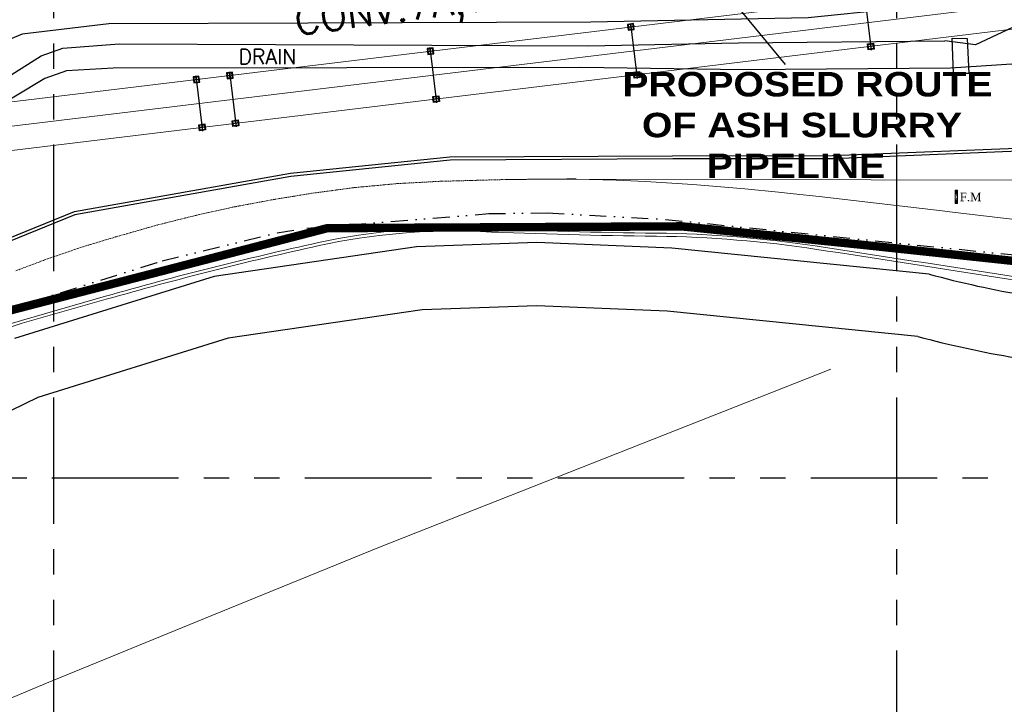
# Model space of a CAD drawing. Header units: inches. Extents: x -4968858 to -265257, y -220693 to 1871410.
# Tile 88 of 256: x -1710446 to -1593649, y 817989 to 899215. Entities that reach past the tile are written whole.
import ezdxf
from ezdxf.lldxf.tags import DXFTag

# ---------------------------------------------------------------- set-up
doc = ezdxf.new("R2010")
doc.units = ezdxf.units.IN
doc.header["$MEASUREMENT"] = 0
for name, pattern in [('CENTER', [2, 1.25, -0.25, 0.25, -0.25]), ('CONTINOUS', [0]), ('DIVIDEX2', [2.5, 1, -0.5, 0, -0.5, 0, -0.5]), ('HIDDEN2', [0.1875, 0.125, -0.0625]), ('PHANTOM', [2.5, 1.25, -0.25, 0.25, -0.25, 0.25, -0.25])]:
    doc.linetypes.add(name, pattern=pattern)
for name, color, linetype in [('AREA BOUNDARY', 170, 'Continuous'), ('boundry wall', 6, 'Continuous'), ('Existing Drain', 253, 'Continuous'), ('Existing Units', 253, 'Continuous'), ('grid-20m', 53, 'Continuous'), ('PHASE-II', 7, 'Continuous'), ('road', 1, 'Continuous'), ('text', 7, 'Continuous')]:
    doc.layers.add(name, color=color, linetype=linetype)
for name, color, linetype, lineweight in [('BOUNDARY WALL', 7, 'DIVIDEX2', 20), ('CEN', 120, 'CENTER', 13), ('Existing Track', 7, 'Continuous', 9), ('NALA', 200, 'Continuous', 0), ('points no.', 152, 'Continuous', 0), ('TRC', 7, 'Continuous', 9)]:
    doc.layers.add(name, color=color, linetype=linetype, lineweight=lineweight)
doc.styles.add('1MM', font='times.ttf')
doc.styles.add('ROMAND', font='romans.shx', dxfattribs={"height": 250})
doc.styles.add('ROMANS', font='romans.shx', dxfattribs={"width": 0.8})
doc.styles.add('RS', font='romans.shx')
doc.styles.get("Standard").update_dxf_attribs({"font": 'romans.shx', "height": 1000})
tags = doc.linetypes.add('C2', pattern=[15, 10, -2, 1, -2]).pattern_tags.tags
tags[10:11] = [DXFTag(74, 4), DXFTag(75, 0), DXFTag(340, '0'), DXFTag(46, 1.0), DXFTag(50, 0.0), DXFTag(44, 0.0), DXFTag(45, 0.0)]
tags[8:9] = [DXFTag(74, 4), DXFTag(75, 0), DXFTag(340, '0'), DXFTag(46, 1.0), DXFTag(50, 0.0), DXFTag(44, 0.0), DXFTag(45, 0.0)]
tags[6:7] = [DXFTag(74, 4), DXFTag(75, 0), DXFTag(340, '0'), DXFTag(46, 1.0), DXFTag(50, 0.0), DXFTag(44, 0.0), DXFTag(45, 0.0)]
tags[4:5] = [DXFTag(74, 4), DXFTag(75, 0), DXFTag(340, '0'), DXFTag(46, 1.0), DXFTag(50, 0.0), DXFTag(44, 0.0), DXFTag(45, 0.0)]
doc.dimstyles.get("Standard").update_dxf_attribs({"dimtxt": 0.18, "dimasz": 0.18, "dimexe": 0.18, "dimexo": 0.0625, "dimgap": 0.09, "dimtad": 0, "dimtih": 1, "dimtoh": 1, "dimdec": 4, "dimzin": 0, "dimdsep": 46, "dimtxsty": 'Standard', "dimcen": 0.09, "dimadec": 0, "dimazin": 0, "dimtfac": 1, "dimtdec": 4, "dimtofl": 0, "dimtmove": 0, "dimatfit": 3, "dimfxl": 0, "dimtolj": 1, "dimtzin": 0, "dimarcsym": 0})

# ---------------------------------------------------------------- blocks, each defined once
blk = doc.blocks.new('A$C00314DE3')
at = {"layer": 'BOUNDARY WALL', "color": 8, "ltscale": 2}
for p, q in [((1630.07, -70.36, 93.64), (1651.64, -68.64, 93.64)), ((1651.64, -68.64, 93.64), (1658.58, -68.55, 93.64)), ((1658.58, -68.55, 93.64), (1672.6, -69.32, 93.64)), ((1672.6, -69.32, 93.64), (1736.18, -75.81, 93.64)), ((1612.91, -74.24, 93.64), (1626.53, -70.93, 93.64)), ((1626.53, -70.93, 93.64), (1630.07, -70.36, 93.64)), ((1596.07, -79.52, 93.64), (1612.91, -74.24, 93.64)), ((1585.87, -84, 93.64), (1596.07, -79.52, 93.64))]:
    blk.add_line(p, q, dxfattribs=at)
at = {"layer": 'BOUNDARY WALL', "color": 8, "lineweight": 30, "ltscale": 2}
for p, q in [((1630.07, -70.36, 93.64), (1651.64, -68.64, 93.64)), ((1630.07, -70.36, 93.64), (1651.64, -68.64, 93.64)), ((1651.64, -68.64, 93.64), (1658.58, -68.55, 93.64)), ((1651.64, -68.64, 93.64), (1658.58, -68.55, 93.64)), ((1658.58, -68.55, 93.64), (1672.6, -69.32, 93.64)), ((1658.58, -68.55, 93.64), (1672.6, -69.32, 93.64)), ((1672.6, -69.32, 93.64), (1736.18, -75.81, 93.64)), ((1672.6, -69.32, 93.64), (1736.18, -75.81, 93.64)), ((1612.91, -74.24, 93.64), (1626.53, -70.93, 93.64)), ((1612.91, -74.24, 93.64), (1626.53, -70.93, 93.64)), ((1626.53, -70.93, 93.64), (1630.07, -70.36, 93.64)), ((1626.53, -70.93, 93.64), (1630.07, -70.36, 93.64)), ((1596.07, -79.52, 93.64), (1612.91, -74.24, 93.64)), ((1596.07, -79.52, 93.64), (1612.91, -74.24, 93.64)), ((1585.87, -84, 93.64), (1596.07, -79.52, 93.64)), ((1585.87, -84, 93.64), (1596.07, -79.52, 93.64))]:
    blk.add_line(p, q, dxfattribs=at)
at = {"layer": 'Existing Track', "color": 8}
for p, q in [((1653.7, -64.59, 91.06), (1653.7, -64.59, 91.06)), ((1660.17, -64.55), (1796.37, -64.87)), ((1662.01, -64.53), (1666.74, -64.67)), ((1662.01, -64.53, 93.4), (1666.74, -64.67, 93.4)), ((1666.74, -64.67), (1670.22, -64.84)), ((1666.74, -64.67, 93.4), (1670.22, -64.84, 93.4)), ((1670.22, -64.84), (1675.83, -65.19)), ((1670.22, -64.84, 93.4), (1675.83, -65.19, 93.4)), ((1675.83, -65.19), (1682, -65.71)), ((1675.83, -65.19, 93.4), (1682, -65.71, 93.4)), ((1682, -65.71), (1686.02, -66.09)), ((1682, -65.71, 93.4), (1686.02, -66.09, 93.4)), ((1686.02, -66.09), (1687.78, -66.27)), ((1686.02, -66.09, 93.4), (1687.78, -66.27, 93.4)), ((1687.78, -66.27), (1690.85, -66.61)), ((1687.78, -66.27, 93.4), (1690.85, -66.61, 93.4)), ((1690.85, -66.61), (1705.44, -68.31)), ((1690.85, -66.61, 93.4), (1705.44, -68.31, 93.4)), ((1705.44, -68.31), (1706.95, -68.5)), ((1705.44, -68.31, 93.4), (1706.95, -68.5, 93.4)), ((1706.95, -68.5), (1715.99, -69.56)), ((1706.95, -68.5, 93.4), (1715.99, -69.56, 93.4))]:
    blk.add_line(p, q, dxfattribs=at)
at = {"layer": 'NALA', "color": 8}
for p, q in [((1596.2, -81.3, 92.78), (1606.16, -78.45, 92.78)), ((1596.2, -81.3, 92.78), (1606.16, -78.45, 92.78)), ((1596.3, -81.65, 92.78), (1606.27, -78.8, 92.78)), ((1596.3, -81.65, 92.78), (1606.27, -78.8, 92.78)), ((1596.2, -81.3, 93.57), (1594.73, -81.76, 93.57)), ((1596.3, -81.65, 93.57), (1594.86, -82.11, 93.57))]:
    blk.add_line(p, q, dxfattribs=at)
for centre, radius, start, end in [((1647.56, -145.79, 92.78), 75.46, 87.6371, 102.3424), ((1647.56, -145.79, 92.78), 75.46, 87.6371, 102.3424), ((1647.56, -145.79, 92.78), 75.09, 87.6371, 102.3424), ((1647.56, -145.79, 92.78), 75.09, 87.6371, 102.3424), ((1680.26, 646.55, 92.78), 717.93, 267.63709, 269.30189), ((1680.26, 646.55, 92.78), 717.93, 267.63709, 269.30189), ((1680.26, 646.55, 92.78), 717.56, 267.63709, 269.30189), ((1680.26, 646.55, 92.78), 717.56, 267.63709, 269.30189), ((1669.84, -208.96, 92.78), 138.02, 81.341, 89.3019), ((1669.84, -208.96, 92.78), 138.02, 81.341, 89.3019), ((1719.52, -474.63, 92.78), 412.08, 102.3424, 105.9668), ((1719.52, -474.63, 92.78), 412.08, 102.3424, 105.9668), ((1669.84, -208.96, 92.78), 137.65, 81.341, 89.3019), ((1669.84, -208.96, 92.78), 137.65, 81.341, 89.3019), ((1719.52, -474.63, 92.78), 411.71, 102.3424, 105.9668), ((1719.52, -474.63, 92.78), 411.71, 102.3424, 105.9668), ((943.34, -4979.46, 92.78), 4963.15, 80.86884, 81.34104), ((943.34, -4979.46, 92.78), 4963.15, 80.86884, 81.34104), ((943.34, -4979.46, 92.78), 4963.52, 80.86884, 81.34104), ((943.34, -4979.46, 92.78), 4963.52, 80.86884, 81.34104)]:
    blk.add_arc(centre, radius, start, end, dxfattribs=at)
at = {"layer": 'points no.', "color": 8}
for p, q in [((1706.95, -67.45, 93.4), (1706.95, -65.86, 93.4)), ((1706.95, -65.86, 93.4), (1707.24, -65.86, 93.4)), ((1707.24, -65.86, 93.4), (1707.24, -67.45, 93.4)), ((1707.24, -67.45, 93.4), (1706.95, -67.45, 93.4))]:
    blk.add_line(p, q, dxfattribs=at)
at = {"layer": 'points no.', "color": 8, "linetype": 'Continuous'}
for points in [[(1707.1, -66.66, 93.4), (1706.95, -65.86, 93.4), (1706.95, -67.45, 93.4)], [(1707.1, -66.66, 93.4), (1707.24, -65.86, 93.4), (1706.95, -65.86, 93.4)], [(1707.1, -66.66, 93.4), (1707.24, -67.45, 93.4), (1707.24, -65.86, 93.4)], [(1707.1, -66.66, 93.4), (1706.95, -67.45, 93.4), (1707.24, -67.45, 93.4)]]:
    blk.add_solid(points, dxfattribs=at)
at = {"layer": 'road', "color": 8}
for p, q in [((1657.35, -72.06, 93.57), (1643.06, -72.59, 93.57)), ((1657.35, -72.06, 93.57), (1643.06, -72.59, 93.57)), ((1673.34, -72.74, 93.57), (1657.35, -72.06, 93.57)), ((1673.34, -72.74, 93.57), (1657.35, -72.06, 93.57)), ((1643.06, -72.59, 93.57), (1619.05, -76.08, 93.57)), ((1643.06, -72.59, 93.57), (1619.05, -76.08, 93.57)), ((1703.89, -75.81, 93.57), (1673.34, -72.74, 93.57)), ((1703.89, -75.81, 93.57), (1673.34, -72.74, 93.57)), ((1619.05, -76.08, 93.57), (1595.39, -83.45, 93.57)), ((1619.05, -76.08, 93.57), (1595.39, -83.45, 93.57)), ((1643.74, -80.06, 93.57), (1620.71, -83.42, 93.57)), ((1643.74, -80.06, 93.57), (1620.71, -83.42, 93.57)), ((1657.33, -79.56, 93.57), (1643.74, -80.06, 93.57)), ((1657.33, -79.56, 93.57), (1643.74, -80.06, 93.57)), ((1672.81, -80.23, 93.57), (1657.33, -79.56, 93.57)), ((1672.81, -80.23, 93.57), (1657.33, -79.56, 93.57)), ((1702.52, -83.21, 93.57), (1672.81, -80.23, 93.57)), ((1702.52, -83.21, 93.57), (1672.81, -80.23, 93.57)), ((1620.71, -83.42, 93.57), (1598.16, -90.44, 93.57)), ((1620.71, -83.42, 93.57), (1598.16, -90.44, 93.57)), ((1598.16, -90.44, 93.57), (1577.27, -100.57, 93.57)), ((1598.16, -90.44, 93.57), (1577.27, -100.57, 93.57))]:
    blk.add_line(p, q, dxfattribs=at)
for radius, start in [(115.46, 254.6691), (115.46, 254.6691), (122.96, 254.9674), (122.96, 254.9674)]:
    blk.add_arc((1734.41, 35.54, 93.57), radius, start, 260.5243, dxfattribs=at)
at = {"layer": 'TRC', "color": 8, "linetype": 'HIDDEN2'}
for p, q in [((1635.77, -65.54, 91.06), (1640.75, -65.08, 91.06)), ((1640.75, -65.08, 91.06), (1645.7, -64.81, 91.06)), ((1645.7, -64.81, 91.06), (1653.7, -64.59, 91.06)), ((1662.01, -64.52, 91.06), (1653.7, -64.59, 91.06)), ((1653.7, -64.59, 91.06), (1662.01, -64.52, 91.06)), ((1662.01, -64.52, 91.06), (1662.01, -64.52, 91.06)), ((1662.01, -64.52, 91.06), (1662.01, -64.52, 91.06)), ((1662.01, -64.52, 91.06), (1662.01, -64.52, 91.06)), ((1626.09, -66.97, 91.06), (1630.62, -66.23, 91.06)), ((1630.62, -66.23, 91.06), (1635.77, -65.54, 91.06)), ((1621.27, -67.87, 91.06), (1626.09, -66.97, 91.06)), ((1612.4, -69.97, 91.06), (1616.79, -68.87, 91.06)), ((1616.79, -68.87, 91.06), (1621.27, -67.87, 91.06)), ((1607.35, -71.41, 91.06), (1612.4, -69.97, 91.06)), ((1603.18, -72.67, 91.06), (1607.35, -71.41, 91.06)), ((1598.82, -74.18, 91.06), (1603.18, -72.67, 91.06)), ((1595.54, -75.42, 91.06), (1598.82, -74.18, 91.06))]:
    blk.add_line(p, q, dxfattribs=at)
at = {"layer": 'TRC', "color": 8}
for p, q in [((1638.66, -108.2, 92.95), (1692.22, -87.08, 92.95)), ((1638.66, -108.2, 92.95), (1692.22, -87.08, 92.95)), ((1618.8, -116.32, 92.95), (1638.66, -108.2, 92.95)), ((1618.8, -116.32, 92.95), (1638.66, -108.2, 92.95)), ((1598.96, -124.43, 92.95), (1618.8, -116.32, 92.95)), ((1598.96, -124.43, 92.95), (1618.8, -116.32, 92.95)), ((1579.26, -132.7, 92.95), (1598.96, -124.43, 92.95)), ((1579.26, -132.7, 92.95), (1598.96, -124.43, 92.95))]:
    blk.add_line(p, q, dxfattribs=at)
at = {"layer": 'points no.', "color": 8, "style": '1MM'}
blk.add_text('F.M', height=1, dxfattribs=at).set_placement((1707.52, -67.16, 93.4))
blk = doc.blocks.new('A$C69534461')
at = {"layer": 'Existing Drain'}
for points in [[(486835, 65966, 220600), (476069, 65594, 220466), (426548, 51748, 216794), (417913, 49368, 217367), (406411, 48629, 218723)], [(486835, 65966, 220600), (476069, 65594, 220466), (426548, 51748, 216794), (417913, 49368, 217367), (406411, 48629, 218723)], [(486835, 65966, 220600), (476069, 65594, 220466), (426548, 51748, 216794), (417913, 49368, 217367), (406411, 48629, 218723)], [(421779, 59136, 219144), (419481, 58550, 219132), (418522, 60368, 218996), (414021, 58100, 219106), (414804, 56341, 219105), (416986, 54935, 218733), (409364, 51373, 219168), (405750, 51861, 218673)], [(241511, 13813, 218320), (246130, 17206, 218320), (272221, 33414, 218056), (298545, 50095, 218263), (301110, 51005, 218337), (307800, 51497, 218348), (363425, 51264, 218383), (381244, 51636, 218988), (405750, 51861, 218673)], [(241511, 13813, 218320), (246130, 17206, 218320), (272221, 33414, 218056), (298545, 50095, 218263), (301110, 51005, 218337), (307800, 51497, 218348), (363425, 51264, 218383), (381244, 51636, 218988), (405750, 51861, 218673)], [(241511, 13813, 218320), (246130, 17206, 218320), (272221, 33414, 218056), (298545, 50095, 218263), (301110, 51005, 218337), (307800, 51497, 218348), (363425, 51264, 218383), (381244, 51636, 218988), (405750, 51861, 218673)], [(406773, 47989, 219170), (406595, 52181, 219045), (408394, 52154, 219031), (408572, 47970, 219296), (406773, 47989, 219170)], [(406773, 47989, 219170), (406595, 52181, 219045), (408394, 52154, 219031), (408572, 47970, 219296), (406773, 47989, 219170)], [(406773, 47989, 219170), (406595, 52181, 219045), (408394, 52154, 219031), (408572, 47970, 219296), (406773, 47989, 219170)], [(406411, 48629, 218723), (381905, 48404, 219038), (362526, 48686, 218576), (307066, 48616, 218349), (301540, 48313, 218385), (298975, 47403, 218311), (273398, 32013, 218150), (247308, 15805, 218414), (242689, 12412, 218414)], [(406411, 48629, 218723), (381905, 48404, 219038), (362526, 48686, 218576), (307066, 48616, 218349), (301540, 48313, 218385), (298975, 47403, 218311), (273398, 32013, 218150), (247308, 15805, 218414), (242689, 12412, 218414)], [(406411, 48629, 218723), (381905, 48404, 219038), (362526, 48686, 218576), (307066, 48616, 218349), (301540, 48313, 218385), (298975, 47403, 218311), (273398, 32013, 218150), (247308, 15805, 218414), (242689, 12412, 218414)], [(245344, 1987, 219492), (257119, 9626, 219716), (278457, 21835, 219196), (302510, 31613, 219292), (328109, 36160, 220070), (347014, 38094, 220041), (373425, 38237, 220028), (392414, 38253, 220094), (418216, 39274, 219129), (438144, 40434, 219880), (465551, 44129, 219990)], [(245344, 1987, 219492), (257119, 9626, 219716), (278457, 21835, 219196), (302510, 31613, 219292), (328109, 36160, 220070), (347014, 38094, 220041), (373425, 38237, 220028), (392414, 38253, 220094), (418216, 39274, 219129), (438144, 40434, 219880), (465551, 44129, 219990)], [(245344, 1987, 219492), (257119, 9626, 219716), (278457, 21835, 219196), (302510, 31613, 219292), (328109, 36160, 220070), (347014, 38094, 220041), (373425, 38237, 220028), (392414, 38253, 220094), (418216, 39274, 219129), (438144, 40434, 219880), (465551, 44129, 219990)], [(465700, 43616, 219576), (438357, 39949, 219449), (418350, 38927, 219373), (392451, 37877, 219803), (373462, 37861, 219737), (347051, 37718, 219750), (328146, 35784, 219779), (302547, 31237, 219001), (278705, 21524, 219206), (257367, 9315, 219726), (245592, 1676, 219502)], [(465700, 43616, 219576), (438357, 39949, 219449), (418350, 38927, 219373), (392451, 37877, 219803), (373462, 37861, 219737), (347051, 37718, 219750), (328146, 35784, 219779), (302547, 31237, 219001), (278705, 21524, 219206), (257367, 9315, 219726), (245592, 1676, 219502)], [(465700, 43616, 219576), (438357, 39949, 219449), (418350, 38927, 219373), (392451, 37877, 219803), (373462, 37861, 219737), (347051, 37718, 219750), (328146, 35784, 219779), (302547, 31237, 219001), (278705, 21524, 219206), (257367, 9315, 219726), (245592, 1676, 219502)]]:
    blk.add_polyline3d(points, dxfattribs=at)
blk = doc.blocks.new('A$C73256F0B')
at = {"ltscale": 250}
for p, q in [((-5940, 3562, -9462097017360), (-5940, -3020, -9462097017360)), ((-5940, 2690, -9462097017360), (-5940, 3562, -9462097017360)), ((-5503, 3126, -9462097017360), (-6376, 3126, -9462097017360)), ((-5940, -2148, -9462097017360), (-5940, -3020, -9462097017360)), ((-5503, -2584, -9462097017360), (-6376, -2584, -9462097017360))]:
    blk.add_line(p, q, dxfattribs=at)
for points in [[(-6297, 2769), (-5582, 2769), (-5582, 3483), (-6297, 3483)], [(-5655, 3411), (-6224, 3411), (-6224, 2841), (-5655, 2841)], [(-6297, -2226), (-5582, -2226), (-5582, -2941), (-6297, -2941)], [(-5655, -2868), (-6224, -2868), (-6224, -2299), (-5655, -2299)]]:
    blk.add_lwpolyline(points, close=True, dxfattribs=at)
blk = doc.blocks.new('CHP BLOCK')
at = {"color": 3, "lineweight": 15}
for p, q in [((61.25, -25.93, -428826589563.78), (483.5, 25.2, -428826589563.78)), ((61.25, -31.68, -428826589563.78), (483.5, 19.45, -428826589563.78))]:
    blk.add_line(p, q, dxfattribs=at)
at = {"layer": 'CEN', "color": 1, "lineweight": 15, "ltscale": 3000}
blk.add_line((491.5, 23.3), (50.78, -30.08, -0.3), dxfattribs=at)
at = {"ltscale": 250, "xscale": 0.001, "yscale": 0.001, "zscale": 0.001, "rotation": 6.905167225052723}
for p in [(300.92, -0.06, -419364492546.38), (273.16, -3.42, -419364492546.38), (249.37, -6.3, -419364492546.38), (221.61, -9.66, -419364492546.42), (225.58, -9.18, -419364492546.42)]:
    blk.add_blockref('A$C73256F0B', p, dxfattribs=at)
at = {"layer": 'PHASE-II', "color": 3, "lineweight": 15, "style": 'ROMANS', "text_generation_flag": 6}
blk.add_text('CONV.7A,7B', height=3.369, rotation=187.3683, dxfattribs=at).set_placement((227.23, -2.01, -0.3))
blk = doc.blocks.new('A$C412216A9')
at = {"layer": 'Existing Units'}
blk.add_polyline3d([(416732, 66448, 0), (415943, 64421, 0), (414262, 61568, 0), (409711, 56629, 0), (389546, 54596, 0), (363749, 54095, 0), (330178, 53971, 0), (306582, 53894, 0), (296289, 52638, 0), (293393, 51477, 0), (289164, 50205, 0), (282156, 46066, 0), (280399, 45167, 0), (267980, 37784, 0), (252463, 28755, 0), (245146, 25420, 0), (232734, 21340, 0), (227874, 20685, 0), (227874, 20685, 0)], dxfattribs=at)

msp = doc.modelspace()

# ---------------------------------------------------------------- linework, layer by layer
at = {"layer": 'boundry wall', "const_width": 1000}
msp.add_lwpolyline([(-1784382.8, 818605.9), (-1749420.4, 844843.6), (-1733730.1, 854094.6), (-1711653.1, 864697.6), (-1673954.1, 874481.6), (-1631913.1, 874695.6), (-1610351.1, 872491.6), (-1578181.1, 869057.6)], dxfattribs=at)
at = {"layer": 'grid-20m', "linetype": 'PHANTOM', "ltscale": 12000}
for p, q in [((-1706442.1, 1754389.9), (-1706442.1, 635870.7)), ((-1606442.1, 1754389.9), (-1606442.1, 635870.7)), ((-2426613.7, 844843.6), (-488163.4, 844843.6))]:
    msp.add_line(p, q, dxfattribs=at)

# ---------------------------------------------------------------- block references
at = {"linetype": 'CONTINOUS', "lineweight": 15}
for name in ['A$C412216A9', 'A$C69534461']:
    msp.add_blockref(name, (-2006442.1, 844843.6), dxfattribs=at)
at = {"color": 1, "linetype": 'CONTINOUS', "lineweight": 15, "xscale": 1000, "yscale": 1000, "zscale": 1000}
msp.add_blockref('CHP BLOCK', (-1904826.7, 899380.6), dxfattribs=at)
at = {"layer": 'AREA BOUNDARY', "color": 11, "linetype": 'C2', "ltscale": 2000, "xscale": 1000, "yscale": 1000, "zscale": 1000}
msp.add_blockref('A$C00314DE3', (-3306442.1, 944843.6), dxfattribs=at)

# ---------------------------------------------------------------- texts
at = {"color": 1, "insert": (-1639892.4, 886715.4), "char_height": 2907.209, "width": 43444.607, "attachment_point": 4, "style": 'ROMAND'}
msp.add_mtext('{\\fArial Black|b0|i0|c0|p34;\\W0.72441; \\W1;PROPOSED ROUTE \\P{\\W2.52601; }OF ASH SLURRY \\P{\\W8.46818; }PIPELINE }', dxfattribs=at)
at = {"layer": 'text', "style": 'RS'}
msp.add_text('DRAIN', height=1782.56, dxfattribs=at).set_placement((-1684492.9, 893940.5))

# ---------------------------------------------------------------- leaders
at = {"color": 1}
msp.add_leader([(-1634519.1, 911963.9), (-1619626.1, 893887.8)], dimstyle='Standard', override={"dimtxt": 3000, "dimasz": 5000, "dimgap": 1000, "dimtih": 0, "dimtoh": 0, "dimdec": 0, "dimtxsty": 'ROMANS', "dimclrd": 4, "dimclre": 4, "dimclrt": 2, "dimtdec": 0, "dimfxl": 0, "dimarcsym": 1}, dxfattribs=at)

doc.saveas('drawing.dxf')
